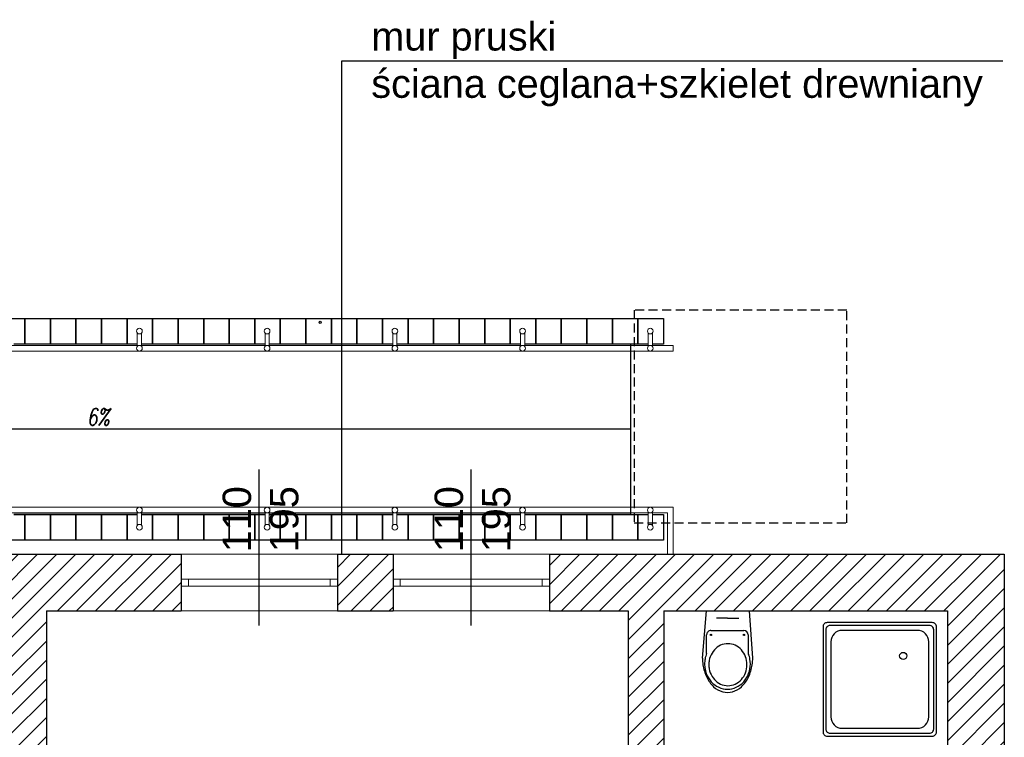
# Model space of a CAD drawing. Header units: millimetres. Extents: x -486876 to 553054, y -140324 to 834178.
# Tile 46 of 155: x -143616 to -136678, y 76279 to 81337. Entities that reach past the tile are written whole.
import ezdxf
from ezdxf.enums import TextEntityAlignment as Align

# ---------------------------------------------------------------- set-up
doc = ezdxf.new("R2010")
doc.units = ezdxf.units.MM
doc.linetypes.add('DASH2', pattern=[0.75, 0.5, -0.25])
doc.linetypes.add('XREF$0$HIDDEN', pattern=[9.525, 6.35, -3.175])
for name, color, linetype, lineweight in [('_XREF', 252, 'DASH2', 13), ('XREF$0$0-ARKUSZ-OPIS', 8, 'Continuous', 18), ('XREF$0$AR-EL-PORĘCZE', 8, 'Continuous', 18), ('XREF$0$okna', 8, 'Continuous', 20), ('XREF$0$ściana nośna', 8, 'Continuous', 30)]:
    doc.layers.add(name, color=color, linetype=linetype, lineweight=lineweight)
for name, color, linetype in [('XREF$0$DRZWI', 8, 'Continuous'), ('XREF$0$MEBLE', 8, 'Continuous'), ('XREF$0$MEBLE_ŁAZIENKOWE_I_KUCHENNE', 8, 'Continuous'), ('XREF$0$OPIS', 8, 'Continuous'), ('XREF$0$WIDOK', 8, 'Continuous'), ('XREF$0$WYMIARY', 9, 'Continuous'), ('XREF$0$WYPEŁNIENIA', 8, 'Continuous')]:
    doc.layers.add(name, color=color, linetype=linetype)
doc.styles.add('XREF$0$APLUS', font='arial.ttf', dxfattribs={"width": 0.6})
doc.styles.add('XREF$0$Simplex 0.7 Italic', font='simplex.shx', dxfattribs={"width": 0.7, "oblique": 10})
doc.styles.add('XREF$0$Standard', font='arial.ttf')

# ---------------------------------------------------------------- blocks, each defined once
blk = doc.blocks.new('XREF$0$ubi012_r')
for p, q in [((-2.32, 33.16), (0, 0)), ((0.86, 16.83), (0.86, 29.35)), ((30.16, 29.17), (30.16, 16.83)), ((33.07, 33.16), (30.34, 0)), ((27.13, 13.79), (3.9, 13.79)), ((30.34, 0), (0, 0)), ((15.37, 5.06), (7.45, 5.06)), ((15.37, 5.06), (23.29, 5.06))]:
    blk.add_line(p, q)
for centre in [(3.9, 16.83), (27.13, 16.83)]:
    blk.add_circle(centre, 0.506)
for centre, radius, start, end in [((16.19, 42.02), 15.54, 105.94452, 133.25421), ((15.37, 44.42), 13.01, 74.61479, 105.38521), ((14.56, 42.02), 15.54, 46.74579, 74.05548), ((20.78, 37.1), 22.27, 133.17767, 154.62576), ((16.63, 38.41), 17.03, 126.52593, 148.9267), ((16.15, 38.74), 14.19, 126.52593, 148.9267), ((15.64, 39.74), 15.37, 102.49464, 126.4967), ((15.32, 39.85), 12.81, 102.49464, 126.4967), ((15.46, 40.39), 14.7, 77.63332, 102.36668), ((15.17, 40.39), 12.25, 77.63332, 102.36668), ((15.02, 39.85), 12.81, 53.5033, 77.50536), ((15.28, 39.74), 15.37, 53.5033, 77.50536), ((14.19, 38.74), 14.19, 31.0733, 53.47407), ((14.28, 38.41), 17.03, 31.0733, 53.47407), ((9.97, 37.1), 22.27, 25.37424, 46.82233), ((27.53, 33.76), 29.8, 154.37329, 172.01485), ((18.1, 37.5), 18.76, 148.86698, 169.86451), ((17.37, 37.98), 15.63, 148.86698, 169.86451), ((12.97, 37.98), 15.63, 10.13549, 31.13302), ((12.82, 37.5), 18.76, 10.13549, 31.13302), ((3.22, 33.76), 29.8, 7.98515, 25.62671), ((30.81, 33.16), 33.13, 171.78452, 180.10773), ((18.81, 37.34), 19.49, 169.76703, 190.23297), ((17.96, 37.85), 16.24, 169.76703, 190.23297), ((17.37, 37.72), 15.63, 190.13549, 211.13302), ((12.97, 37.72), 15.63, 328.86698, 349.86451), ((12.37, 37.85), 16.24, 0, 10.23297), ((12.37, 37.85), 16.24, 349.76703, 0.00002), ((12.1, 37.34), 19.49, 0, 10.23297), ((12.1, 37.34), 19.49, 349.76703, 0.00002), ((-0.06, 33.16), 33.13, 0, 8.21548), ((15.63, 36.6), 16.22, 189.63639, 202.72046), ((-1.67, 29.35), 2.53, 0, 22.72046), ((16.15, 36.96), 14.19, 211.0733, 233.47407), ((14.19, 36.96), 14.19, 306.52593, 328.9267), ((32.69, 29.17), 2.53, 163.15853, 180), ((-13.89, 43.27), 46.14, 343.15853, 348.2524), ((15.32, 35.85), 12.81, 233.5033, 257.50536), ((15.17, 35.31), 12.25, 257.63332, 282.36668), ((15.02, 35.85), 12.81, 282.49464, 306.4967), ((3.9, 16.83), 3.03, 180, 270), ((27.13, 16.83), 3.03, 270, 0)]:
    blk.add_arc(centre, radius, start, end)
blk = doc.blocks.new('XREF')
at = {"layer": 'XREF$0$WYPEŁNIENIA'}
h = blk.add_hatch(dxfattribs=at)
h.set_pattern_fill('ANSI31', color=256, scale=3)
h.set_pattern_definition([(45, (-52999.899, 13162.694), (-6.7351921, 6.7351921), [])])
h.paths.add_polyline_path([(5376.11, 10651.78), (5336.75, 10651.78), (5336.75, 10611.78), (5376.11, 10611.78)])
h.paths.add_polyline_path([(5806.69, 10651.78), (5486.11, 10651.78), (5486.11, 10611.78), (5541.69, 10611.78), (5541.69, 10491.78), (5566.69, 10491.78), (5566.69, 10611.78), (5766.69, 10611.78), (5766.69, 10481.78), (5766.69, 10471.78), (5766.69, 10346.78), (5739.69, 10346.78), (5739.69, 10336.78), (5766.69, 10336.78), (5766.69, 10322.47), (5806.69, 10322.47)])
h.paths.add_polyline_path([(5566.69, 10391.78), (5556.69, 10391.78), (5541.69, 10391.78), (5541.69, 10295.78), (5566.69, 10295.78), (5566.69, 10336.78), (5739.69, 10336.78), (5739.69, 10346.78), (5566.69, 10346.78)])
h.paths.add_polyline_path([(5566.69, 10295.78), (5541.69, 10295.78), (5541.69, 10195.78), (5566.69, 10195.78)])
h.paths.add_polyline_path([(5558.62, 10157.37), (5572.62, 10157.37), (5572.62, 10143.37), (5558.62, 10143.37)], flags=16)
edge = h.paths.add_edge_path(flags=16)
edge.add_arc((5565.62, 10150.37), 7, 0, 360)
h.paths.add_polyline_path([(5806.69, 10212.47), (5766.69, 10212.47), (5766.69, 10121.78), (5688.72, 10121.78), (5688.72, 10096.78), (5766.69, 10096.78), (5766.69, 10027.67), (5806.69, 10027.67), (5806.69, 10029.35)])
h.paths.add_polyline_path([(5806.69, 9917.67), (5766.69, 9917.67), (5766.69, 9911.78), (5683.24, 9911.78), (5683.24, 9881.78), (5766.69, 9881.78), (5766.69, 9779.12), (5806.69, 9779.12)])
h.paths.add_polyline_path([(5157.25, 9881.78), (5142.25, 9881.78), (5141.56, 9712.78), (5141.56, 9656.78), (5141.56, 9631.78), (5156.56, 9631.78), (5156.56, 9712.78)])
h.paths.add_polyline_path([(5256.56, 9656.78), (5156.56, 9656.78), (5156.56, 9631.78), (5256.56, 9631.78)])
h.paths.add_polyline_path([(5451.56, 9666.86), (5426.56, 9666.86), (5426.56, 9656.78), (5256.56, 9656.78), (5256.56, 9631.78), (5426.56, 9631.78), (5451.56, 9631.78)])
h.paths.add_polyline_path([(5806.69, 9779.12), (5766.69, 9779.12), (5766.69, 9756.28), (5806.69, 9756.28)])
h.paths.add_polyline_path([(5806.69, 9563.42), (5766.69, 9563.42), (5766.69, 9361.43), (5605.18, 9361.43), (5605.18, 9321.43), (5766.69, 9321.43), (5766.69, 9268.64), (5806.69, 9268.64)])
h.paths.add_polyline_path([(5806.69, 9646.28), (5766.69, 9646.28), (5766.69, 9563.42), (5806.69, 9563.42)])
h.paths.add_polyline_path([(5495.18, 9361.43), (5463.86, 9361.43), (5451.56, 9361.43), (5451.56, 9481.78), (5426.56, 9481.78), (5426.56, 9361.43), (5366.74, 9361.43), (5366.74, 9321.43), (5495.18, 9321.43)])
h.paths.add_polyline_path([(5256.74, 9361.43), (4971.58, 9361.43), (4971.58, 9321.43), (5256.74, 9321.43)])
h.paths.add_polyline_path([(4861.58, 9361.43), (4816.56, 9361.43), (4816.56, 9450.58), (4776.56, 9450.58), (4776.56, 9361.43), (4714.92, 9361.43), (4714.92, 9321.43), (4861.58, 9321.43)])
h.paths.add_polyline_path([(4604.92, 9361.43), (4411.55, 9361.43), (4411.55, 9321.43), (4604.92, 9321.43)])
h.paths.add_polyline_path([(4411.55, 9361.43), (4406.56, 9361.43), (4406.56, 9411.43), (4366.56, 9411.43), (4366.56, 9361.43), (4171.56, 9361.43), (4171.56, 9321.43), (4411.55, 9321.43)])
h.paths.add_polyline_path([(4816.56, 9631.78), (5021.56, 9631.78), (5021.56, 9656.78), (4816.56, 9656.78), (4816.56, 9766.19), (4776.56, 9766.19), (4776.56, 9563.42), (4816.56, 9563.42)])
h.paths.add_polyline_path([(4816.56, 9563.42), (4776.56, 9563.42), (4776.56, 9510.58), (4816.56, 9510.58)])
h.paths.add_polyline_path([(5806.69, 9158.64), (5766.69, 9158.64), (5766.69, 9112.7), (5806.69, 9112.7)])
h.paths.add_polyline_path([(4783.69, 9911.78), (4771.69, 9911.78)])
h.paths.add_polyline_path([(4886.69, 10121.78), (4796.69, 10121.78), (4796.69, 10096.78), (4886.69, 10096.78)])
h.paths.add_polyline_path([(5434.52, 10096.78), (5434.52, 10121.78), (5409.69, 10121.78), (5409.81, 10096.78)])
h.paths.add_polyline_path([(5535.02, 10121.78), (5535.02, 10108.85), (5535.02, 10108.85), (5535.02, 10096.78), (5588.72, 10096.78), (5588.72, 10121.78), (5575.42, 10121.78), (5575.42, 10162.36), (5566.69, 10162.36), (5566.69, 10195.78), (5541.69, 10195.78), (5541.69, 10121.78)])
h = blk.add_hatch(dxfattribs=at)
h.set_pattern_fill('ANSI31', color=256, scale=3)
h.set_pattern_definition([(45, (428.967, 8619.944), (-6.735192, 6.735192), [])])
h.paths.add_polyline_path([(5131.69, 10611.78), (5226.75, 10611.78), (5226.75, 10651.78), (5034.68, 10651.78), (5034.68, 10611.78), (5106.69, 10611.78), (5106.69, 10492.03), (5131.69, 10480.17)])
h.paths.add_polyline_path([(5131.69, 10480.17), (5106.69, 10492.03), (5106.69, 10431.78), (4986.69, 10431.78), (4986.69, 10329.91), (4986.69, 10317.78), (4996.69, 10317.78), (4996.69, 10329.91), (4996.69, 10421.78), (5106.69, 10421.78), (5106.69, 10121.78), (4996.69, 10121.78), (4996.69, 10217.78), (4986.69, 10217.78), (4986.69, 10096.78), (5106.69, 10096.78), (5106.69, 10080.78), (5131.69, 10080.78), (5131.69, 10096.78), (5309.81, 10096.78), (5309.81, 10121.78), (5167.64, 10121.78), (5167.64, 10167.09), (5131.69, 10167.09)])
h.paths.add_polyline_path([(5138.63, 10159.36), (5152.63, 10159.36), (5152.63, 10145.36), (5138.63, 10145.36)], flags=16)
h.paths.add_polyline_path([(5138.63, 10138.66), (5152.63, 10138.66), (5152.63, 10124.66), (5138.63, 10124.66)], flags=16)
h.paths.add_polyline_path([(5342.2, 9911.78), (5131.69, 9911.78), (5131.69, 9927.78), (5106.69, 9927.78), (5106.69, 9911.78), (4754.5, 9911.78), (4743.77, 9881.78), (4776.56, 9881.78), (4776.56, 9866.19), (4786.56, 9866.19), (4816.56, 9866.19), (4816.56, 9881.78), (5141.56, 9881.78), (5156.56, 9881.78), (5336.01, 9881.78)])
h.paths.add_polyline_path([(5139.23, 9902.34), (5153.23, 9902.34), (5153.23, 9888.34), (5139.23, 9888.34)], flags=16)
h.paths.add_polyline_path([(5583.24, 9911.78), (5342.2, 9911.78), (5336.01, 9881.78), (5426.56, 9881.78), (5426.56, 9766.86), (5451.56, 9766.86), (5451.56, 9821.78), (5566.69, 9821.78), (5566.69, 9881.78), (5583.24, 9881.78)])
h.paths.add_polyline_path([(5504.63, 9871.77), (5518.63, 9871.77), (5518.63, 9857.77), (5504.63, 9857.77)], flags=16)
h.paths.add_polyline_path([(5518.63, 9864.77, -1), (5504.63, 9864.77, -1)], flags=16)
at = {"layer": 'XREF$0$AR-EL-PORĘCZE', "lineweight": -2}
for p, q in [((5195.76, 10798.24), (5195.76, 10807.73)), ((5198.76, 10798.24), (5198.76, 10807.73)), ((5285.76, 10798.24), (5285.76, 10807.73)), ((5288.76, 10798.24), (5288.76, 10807.73)), ((5375.76, 10798.24), (5375.76, 10807.73)), ((5378.76, 10798.24), (5378.76, 10807.73)), ((5465.76, 10798.24), (5465.76, 10807.73)), ((5468.76, 10798.24), (5468.76, 10807.73)), ((5555.76, 10798.24), (5555.76, 10807.73)), ((5558.76, 10798.24), (5558.76, 10807.73)), ((5573.26, 10798.91), (3944.33, 10798.91)), ((5573.26, 10798.91), (5573.26, 10794.91)), ((5573.26, 10794.91), (3941.33, 10794.91)), ((5573.26, 10684.91), (3917.54, 10684.91)), ((5573.26, 10684.91), (5573.26, 10651.78)), ((5569.26, 10680.91), (3921.54, 10680.91)), ((5195.76, 10681.59), (5195.76, 10672.1)), ((5198.76, 10681.59), (5198.76, 10672.1)), ((5285.76, 10681.59), (5285.76, 10672.1)), ((5288.76, 10681.59), (5288.76, 10672.1)), ((5375.76, 10681.59), (5375.76, 10672.1)), ((5378.76, 10681.59), (5378.76, 10672.1)), ((5465.76, 10681.59), (5465.76, 10672.1)), ((5468.76, 10681.59), (5468.76, 10672.1)), ((5555.76, 10681.59), (5555.76, 10672.1)), ((5558.76, 10681.59), (5558.76, 10672.1)), ((5569.26, 10680.91), (5569.26, 10651.78))]:
    blk.add_line(p, q, dxfattribs=at)
for centre in [(5197.26, 10809.05), (5287.26, 10809.05), (5377.26, 10809.05), (5467.26, 10809.05), (5557.26, 10809.05), (5197.26, 10796.91), (5287.26, 10796.91), (5377.26, 10796.91), (5467.26, 10796.91), (5557.26, 10796.91), (5197.26, 10682.91), (5287.26, 10682.91), (5377.26, 10682.91), (5467.26, 10682.91), (5557.26, 10682.91), (5197.26, 10670.78), (5287.26, 10670.78), (5377.26, 10670.78), (5467.26, 10670.78), (5557.26, 10670.78)]:
    blk.add_circle(centre, 2, dxfattribs=at)
at = {"layer": 'XREF$0$MEBLE', "ltscale": 1.2}
for points in [[(5758.94, 10526.6), (5758.94, 10600.6, 0.414214), (5755.94, 10603.6), (5681.94, 10603.6, 0.414214), (5678.94, 10600.6), (5678.94, 10526.6, 0.414214), (5681.94, 10523.6), (5755.94, 10523.6, 0.414214)], [(5756.94, 10528.6), (5756.94, 10598.6, 0.414214), (5753.94, 10601.6), (5683.94, 10601.6, 0.414214), (5680.94, 10598.6), (5680.94, 10528.6, 0.414214), (5683.94, 10525.6), (5753.94, 10525.6, 0.414214)], [(5753.44, 10537.1), (5753.44, 10590.1, 0.414214), (5745.44, 10598.1), (5692.44, 10598.1, 0.414214), (5684.44, 10590.1), (5684.44, 10537.1, 0.414214), (5692.44, 10529.1), (5745.44, 10529.1, 0.414214)]]:
    blk.add_lwpolyline(points, format="xyb", close=True, dxfattribs=at)
blk.add_circle((5735.46, 10580.12), 2.5, dxfattribs=at)
at = {"layer": 'XREF$0$okna'}
for p, q in [((5336.75, 10651.78), (5226.75, 10651.78)), ((5486.11, 10651.78), (5376.11, 10651.78)), ((5231.75, 10634.28), (5331.75, 10634.28)), ((5231.75, 10629.28), (5331.75, 10629.28)), ((5381.11, 10634.28), (5481.11, 10634.28)), ((5381.11, 10629.28), (5481.11, 10629.28)), ((5336.75, 10611.78), (5226.75, 10611.78)), ((5486.11, 10611.78), (5376.11, 10611.78))]:
    blk.add_line(p, q, dxfattribs=at)
for points in [[(5231.75, 10629.28), (5226.75, 10629.28), (5226.75, 10634.28), (5231.75, 10634.28)], [(5336.75, 10629.28), (5331.75, 10629.28), (5331.75, 10634.28), (5336.75, 10634.28)], [(5381.11, 10629.28), (5376.11, 10629.28), (5376.11, 10634.28), (5381.11, 10634.28)], [(5486.11, 10629.28), (5481.11, 10629.28), (5481.11, 10634.28), (5486.11, 10634.28)]]:
    blk.add_lwpolyline(points, close=True, dxfattribs=at)
at = {"layer": 'XREF$0$OPIS'}
for p, q in [((5281.75, 10601.63), (5281.75, 10711.52)), ((5431.11, 10601.63), (5431.11, 10711.52))]:
    blk.add_line(p, q, dxfattribs=at)
blk.add_circle((5324.59, 10815.19), 0.758, dxfattribs=at)
at = {"layer": 'XREF$0$WIDOK'}
for p, q in [((5195.76, 10799.92), (5108.76, 10799.92)), ((5285.76, 10799.92), (5198.76, 10799.92)), ((5375.76, 10799.92), (5288.76, 10799.92)), ((5465.76, 10799.92), (5378.76, 10799.92)), ((5543.26, 10799.92), (5468.76, 10799.92)), ((5543.26, 10799.92), (5543.26, 10679.78)), ((5195.76, 10679.78), (5108.76, 10679.78)), ((5285.76, 10679.78), (5198.76, 10679.78)), ((5375.76, 10679.78), (5288.76, 10679.78)), ((5465.76, 10679.78), (5378.76, 10679.78)), ((5543.26, 10679.78), (5468.76, 10679.78))]:
    blk.add_line(p, q, dxfattribs=at)
at = {"layer": 'XREF$0$WIDOK', "color": 8}
blk.add_line((5543.26, 10739.85), (3946.56, 10739.85), dxfattribs=at)
at = {"layer": 'XREF$0$WIDOK'}
for points in [[(5105.76, 10799.92), (5098.56, 10799.92), (5098.56, 10817.92), (5116.56, 10817.92), (5116.56, 10799.92), (5108.76, 10799.92)], [(5195.76, 10799.92), (5188.56, 10799.92), (5188.56, 10817.92), (5206.56, 10817.92), (5206.56, 10799.92), (5198.76, 10799.92)], [(5285.76, 10799.92), (5278.56, 10799.92), (5278.56, 10817.92), (5296.56, 10817.92), (5296.56, 10799.92), (5288.76, 10799.92)], [(5375.76, 10799.92), (5368.56, 10799.92), (5368.56, 10817.92), (5386.56, 10817.92), (5386.56, 10799.92), (5378.76, 10799.92)], [(5465.76, 10799.92), (5458.56, 10799.92), (5458.56, 10817.92), (5476.56, 10817.92), (5476.56, 10799.92), (5468.76, 10799.92)], [(5555.76, 10799.92), (5548.56, 10799.92), (5548.56, 10817.92), (5566.56, 10817.92), (5566.56, 10799.92), (5558.76, 10799.92)], [(5108.76, 10679.78), (5116.56, 10679.78), (5116.56, 10661.78), (5098.56, 10661.78), (5098.56, 10679.78), (5105.76, 10679.78)], [(5198.76, 10679.78), (5206.56, 10679.78), (5206.56, 10661.78), (5188.56, 10661.78), (5188.56, 10679.78), (5195.76, 10679.78)], [(5288.76, 10679.78), (5296.56, 10679.78), (5296.56, 10661.78), (5278.56, 10661.78), (5278.56, 10679.78), (5285.76, 10679.78)], [(5378.76, 10679.78), (5386.56, 10679.78), (5386.56, 10661.78), (5368.56, 10661.78), (5368.56, 10679.78), (5375.76, 10679.78)], [(5468.76, 10679.78), (5476.56, 10679.78), (5476.56, 10661.78), (5458.56, 10661.78), (5458.56, 10679.78), (5465.76, 10679.78)], [(5558.76, 10679.78), (5566.56, 10679.78), (5566.56, 10661.78), (5548.56, 10661.78), (5548.56, 10679.78), (5555.76, 10679.78)]]:
    blk.add_lwpolyline(points, dxfattribs=at)
for points in [[(5134.56, 10799.92), (5116.56, 10799.92), (5116.56, 10817.92), (5134.56, 10817.92)], [(5152.56, 10799.92), (5134.56, 10799.92), (5134.56, 10817.92), (5152.56, 10817.92)], [(5170.56, 10799.92), (5152.56, 10799.92), (5152.56, 10817.92), (5170.56, 10817.92)], [(5188.56, 10799.92), (5170.56, 10799.92), (5170.56, 10817.92), (5188.56, 10817.92)], [(5224.56, 10799.92), (5206.56, 10799.92), (5206.56, 10817.92), (5224.56, 10817.92)], [(5242.56, 10799.92), (5224.56, 10799.92), (5224.56, 10817.92), (5242.56, 10817.92)], [(5260.56, 10799.92), (5242.56, 10799.92), (5242.56, 10817.92), (5260.56, 10817.92)], [(5278.56, 10799.92), (5260.56, 10799.92), (5260.56, 10817.92), (5278.56, 10817.92)], [(5314.56, 10799.92), (5296.56, 10799.92), (5296.56, 10817.92), (5314.56, 10817.92)], [(5332.56, 10799.92), (5314.56, 10799.92), (5314.56, 10817.92), (5332.56, 10817.92)], [(5350.56, 10799.92), (5332.56, 10799.92), (5332.56, 10817.92), (5350.56, 10817.92)], [(5368.56, 10799.92), (5350.56, 10799.92), (5350.56, 10817.92), (5368.56, 10817.92)], [(5404.56, 10799.92), (5386.56, 10799.92), (5386.56, 10817.92), (5404.56, 10817.92)], [(5422.56, 10799.92), (5404.56, 10799.92), (5404.56, 10817.92), (5422.56, 10817.92)], [(5440.56, 10799.92), (5422.56, 10799.92), (5422.56, 10817.92), (5440.56, 10817.92)], [(5458.56, 10799.92), (5440.56, 10799.92), (5440.56, 10817.92), (5458.56, 10817.92)], [(5494.56, 10799.92), (5476.56, 10799.92), (5476.56, 10817.92), (5494.56, 10817.92)], [(5512.56, 10799.92), (5494.56, 10799.92), (5494.56, 10817.92), (5512.56, 10817.92)], [(5530.56, 10799.92), (5512.56, 10799.92), (5512.56, 10817.92), (5530.56, 10817.92)], [(5548.56, 10799.92), (5530.56, 10799.92), (5530.56, 10817.92), (5548.56, 10817.92)], [(5134.56, 10661.78), (5116.56, 10661.78), (5116.56, 10679.78), (5134.56, 10679.78)], [(5152.56, 10661.78), (5134.56, 10661.78), (5134.56, 10679.78), (5152.56, 10679.78)], [(5170.56, 10661.78), (5152.56, 10661.78), (5152.56, 10679.78), (5170.56, 10679.78)], [(5188.56, 10661.78), (5170.56, 10661.78), (5170.56, 10679.78), (5188.56, 10679.78)], [(5224.56, 10661.78), (5206.56, 10661.78), (5206.56, 10679.78), (5224.56, 10679.78)], [(5242.56, 10661.78), (5224.56, 10661.78), (5224.56, 10679.78), (5242.56, 10679.78)], [(5260.56, 10661.78), (5242.56, 10661.78), (5242.56, 10679.78), (5260.56, 10679.78)], [(5278.56, 10661.78), (5260.56, 10661.78), (5260.56, 10679.78), (5278.56, 10679.78)], [(5314.56, 10661.78), (5296.56, 10661.78), (5296.56, 10679.78), (5314.56, 10679.78)], [(5332.56, 10661.78), (5314.56, 10661.78), (5314.56, 10679.78), (5332.56, 10679.78)], [(5350.56, 10661.78), (5332.56, 10661.78), (5332.56, 10679.78), (5350.56, 10679.78)], [(5368.56, 10661.78), (5350.56, 10661.78), (5350.56, 10679.78), (5368.56, 10679.78)], [(5404.56, 10661.78), (5386.56, 10661.78), (5386.56, 10679.78), (5404.56, 10679.78)], [(5422.56, 10661.78), (5404.56, 10661.78), (5404.56, 10679.78), (5422.56, 10679.78)], [(5440.56, 10661.78), (5422.56, 10661.78), (5422.56, 10679.78), (5440.56, 10679.78)], [(5458.56, 10661.78), (5440.56, 10661.78), (5440.56, 10679.78), (5458.56, 10679.78)], [(5494.56, 10661.78), (5476.56, 10661.78), (5476.56, 10679.78), (5494.56, 10679.78)], [(5512.56, 10661.78), (5494.56, 10661.78), (5494.56, 10679.78), (5512.56, 10679.78)], [(5530.56, 10661.78), (5512.56, 10661.78), (5512.56, 10679.78), (5530.56, 10679.78)], [(5548.56, 10661.78), (5530.56, 10661.78), (5530.56, 10679.78), (5548.56, 10679.78)]]:
    blk.add_lwpolyline(points, close=True, dxfattribs=at)
at = {"layer": 'XREF$0$WYMIARY'}
for p, q in [((5805.6, 10999.19), (5339.66, 10999.19)), ((5339.66, 10999.19), (5339.66, 10651.78))]:
    blk.add_line(p, q, dxfattribs=at)
at = {"layer": 'XREF$0$WYMIARY', "linetype": 'XREF$0$HIDDEN'}
blk.add_lwpolyline([(5545.79, 10673.87), (5695.79, 10673.87), (5695.79, 10823.87), (5545.79, 10823.87)], close=True, dxfattribs=at)
at = {"layer": 'XREF$0$ściana nośna'}
for p, q in [((5034.68, 10651.78), (5226.75, 10651.78)), ((5226.75, 10651.78), (5226.75, 10611.78)), ((5336.75, 10651.78), (5376.11, 10651.78)), ((5336.75, 10651.78), (5336.75, 10611.78)), ((5376.11, 10651.78), (5376.11, 10611.78)), ((5486.11, 10651.78), (5806.69, 10651.78)), ((5486.11, 10651.78), (5486.11, 10611.78)), ((5806.69, 10651.78), (5806.69, 10322.47)), ((5131.69, 10611.78), (5226.75, 10611.78)), ((5131.69, 10611.78), (5131.69, 10167.09)), ((5336.75, 10611.78), (5376.11, 10611.78)), ((5486.11, 10611.78), (5541.69, 10611.78)), ((5541.69, 10611.78), (5541.69, 10491.78)), ((5566.69, 10611.78), (5766.69, 10611.78)), ((5566.69, 10611.78), (5566.69, 10491.78)), ((5766.69, 10611.78), (5766.69, 10481.78))]:
    blk.add_line(p, q, dxfattribs=at)
at = {"layer": 'XREF$0$MEBLE_ŁAZIENKOWE_I_KUCHENNE', "ltscale": 1.2, "rotation": 180}
blk.add_blockref('XREF$0$ubi012_r', (5627.09, 10611.78), dxfattribs=at)
at = {"style": 'XREF$0$APLUS'}
blk.add_attdef('165', text='', height=12.94, rotation=90, dxfattribs=at).set_placement((5850.28, 4086.91), align=Align.TOP_CENTER)
blk.add_attdef('70', text='', height=12.94, rotation=90, dxfattribs=at).set_placement((5846.74, 4087.03), align=Align.BOTTOM_CENTER)
at = {"layer": 'XREF$0$0-ARKUSZ-OPIS', "style": 'XREF$0$Simplex 0.7 Italic', "oblique": 10, "width": 0.7}
blk.add_text('6%%%', height=12, dxfattribs=at).set_placement((5160.49, 10742.52))
at = {"layer": 'XREF$0$DRZWI', "style": 'XREF$0$APLUS'}
for tag, height, p in [('90', 10.59, (3968.05, 17970.78)), ('90', 10.59, (4273.69, 17907.63)), ('90', 10.59, (4647.11, 17907.63)), ('90', 10.59, (4995.74, 17907.63)), ('90', 10.59, (5345.01, 17907.63)), ('90', 8.24, (3625.86, 17450.53)), ('90', 8.24, (4282.58, 17436.64)), ('90', 8.24, (4577.82, 17436.64)), ('90', 8.24, (5003.12, 17436.64)), ('90', 8.24, (5300.95, 17436.64)), ('90', 8.24, (5625.63, 17350.96)), ('110', 12.94, (3772.73, 10725.01)), ('100', 12.94, (3763.85, 10003.38)), ('90', 10.59, (3383.41, 9921.97)), ('83', 10.59, (4118.73, 4184.03))]:
    blk.add_attdef(tag, text='', height=height, dxfattribs=at).set_placement(p, align=Align.BOTTOM_CENTER)
for tag, height, p in [('200', 10.59, (3967.95, 17967.89)), ('200', 10.59, (4273.59, 17904.74)), ('200', 10.59, (4647.01, 17904.74)), ('200', 10.59, (4995.64, 17904.74)), ('200', 10.59, (5344.91, 17904.74)), ('200', 8.24, (3625.86, 17448.28)), ('200', 8.24, (4282.58, 17434.39)), ('200', 8.24, (4577.82, 17434.39)), ('200', 8.24, (5003.12, 17434.39)), ('200', 8.24, (5300.95, 17434.39)), ('200', 8.24, (5625.63, 17348.71)), ('210', 12.94, (3772.6, 10721.48)), ('200', 12.94, (3763.85, 9999.84)), ('200', 10.59, (3383.31, 9919.08)), ('178', 10.59, (4118.62, 4181.14))]:
    blk.add_attdef(tag, text='', height=height, dxfattribs=at).set_placement(p, align=Align.TOP_CENTER)
for tag, height, p in [('205', 10.59, (4204.92, 17787.31)), ('210', 10.59, (5722.65, 17787.31)), ('210', 12.94, (4044.07, 17776.19)), ('210', 12.94, (4602.86, 17776.83)), ('210', 12.94, (4951.5, 17776.83)), ('210', 12.94, (5300.98, 17776.83)), ('210', 12.94, (3579.16, 17557.04)), ('210', 12.94, (3935.88, 17557.04)), ('210', 12.94, (4219.13, 17557.04)), ('210', 12.94, (4633.7, 17557.04)), ('210', 12.94, (4958.43, 17557.04)), ('210', 12.94, (5356.84, 17557.04)), ('210', 12.94, (5615.9, 17557.04)), ('200', 11.76, (4716.1, 10187.15)), ('200', 11.76, (4936.97, 10128.95)), ('200', 11.76, (5363.02, 10117.1)), ('210', 13.53, (3475.75, 9987.9)), ('170', 11.76, (4209.38, 4035.73))]:
    blk.add_attdef(tag, text='', height=height, rotation=90, dxfattribs=at).set_placement(p, align=Align.TOP_CENTER)
for tag, height, p in [('100', 10.59, (5719.75, 17787.41)), ('100', 12.94, (4040.53, 17776.32)), ('96', 10.59, (4202.03, 17787.41)), ('100', 12.94, (4599.33, 17776.96)), ('100', 12.94, (4947.96, 17776.96)), ('100', 12.94, (5297.45, 17776.96)), ('100', 12.94, (3575.63, 17557.16)), ('100', 12.94, (3932.34, 17557.16)), ('100', 12.94, (4215.59, 17557.16)), ('100', 12.94, (4630.17, 17557.16)), ('100', 12.94, (4954.89, 17557.16)), ('100', 12.94, (5353.3, 17557.16)), ('100', 12.94, (5612.36, 17557.16)), ('90', 11.76, (4712.89, 10187.26)), ('90', 11.76, (4933.75, 10129.07)), ('90', 11.76, (5359.81, 10117.21)), ('120', 13.53, (3472.06, 9987.9)), ('90', 11.76, (4206.17, 4035.84))]:
    blk.add_attdef(tag, text='', height=height, rotation=90, dxfattribs=at).set_placement(p, align=Align.BOTTOM_CENTER)
at = {"layer": 'XREF$0$OPIS', "insert": (5360.61, 11026.76), "char_height": 20, "attachment_point": 1, "style": 'XREF$0$Standard'}
blk.add_mtext_dynamic_manual_height_columns('mur pruski\\Pściana ceglana+szkielet drewniany', width=442.9285, gutter_width=12.5, heights=[0], dxfattribs=at)
at = {"layer": 'XREF$0$OPIS', "char_height": 20, "attachment_point": 1, "rotation": 90, "style": 'XREF$0$Standard'}
for insert in [(5255.93, 10659.1), (5405.29, 10659.1)]:
    blk.add_mtext_dynamic_manual_height_columns('\\pxqc;110\\P195', width=34.6776, gutter_width=12.5, heights=[0], dxfattribs=dict(at, insert=insert))

msp = doc.modelspace()

# ---------------------------------------------------------------- block references
at = {"layer": '_XREF', "xscale": 10, "yscale": 10, "zscale": 10}
msp.add_blockref('XREF', (-194744.7507, -28948.20066), dxfattribs=at)

doc.saveas('drawing.dxf')
